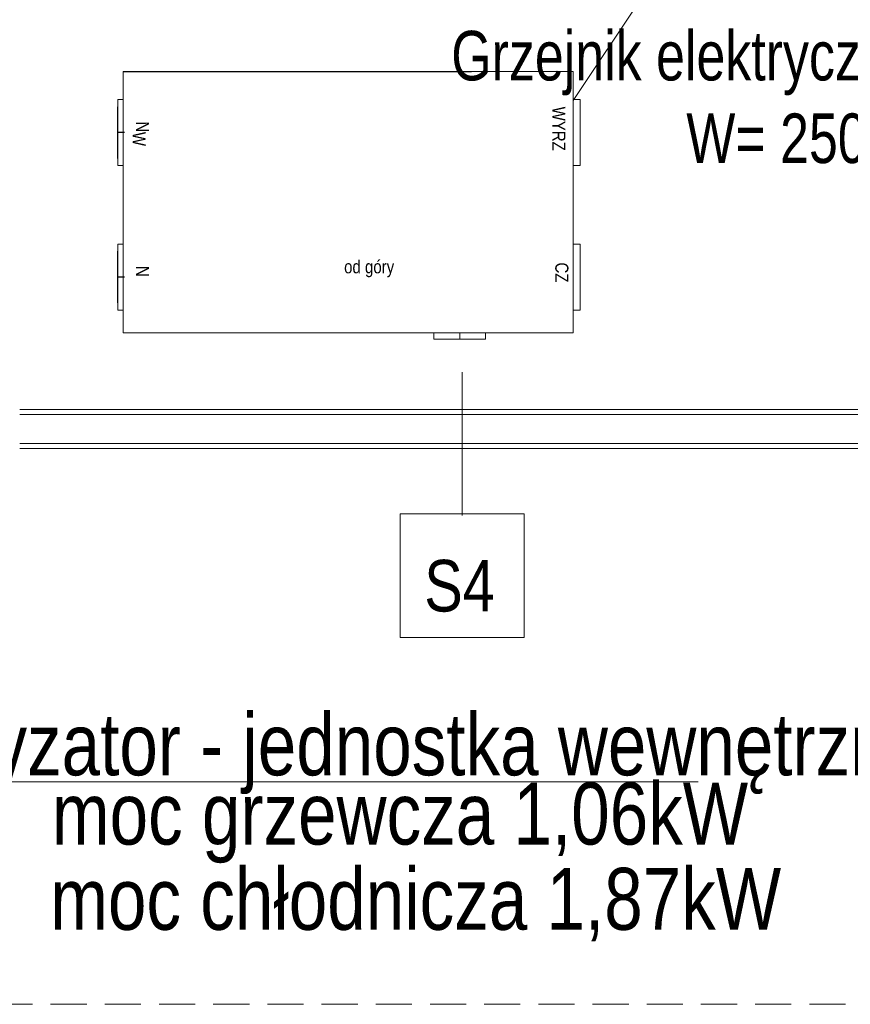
# Model space of a CAD drawing. Header units: inches. Extents: x 67073 to 287261, y -76160 to 48412.
# Tile 75 of 117: x 84332 to 84534, y -41529 to -41291. Entities that reach past the tile are written whole.
import ezdxf
from ezdxf.enums import TextEntityAlignment as Align
from ezdxf.lldxf.tags import DXFTag

# ---------------------------------------------------------------- set-up
doc = ezdxf.new("R2010")
doc.units = ezdxf.units.IN
doc.header["$MEASUREMENT"] = 0
doc.linetypes.add('HIDDEN', pattern=[0.375, 0.25, -0.125])
doc.layers.add('## 04 grzejniki opis', color=102, linetype='Continuous')
doc.layers.add('p--symbole ścian', color=53, linetype='Continuous')
for name, color, linetype, lineweight in [('## 05 PODGRZEWACZ', 1, 'SOLID', 30), ('## 06 klimatyzator', 30, 'Continuous', 15), ('## 08 CENTRALA REKUP', 204, 'Continuous', 25), ('p--dach', 2, 'Continuous', 30), ('p--ściana GK', 62, 'Continuous', 0)]:
    doc.layers.add(name, color=color, linetype=linetype, lineweight=lineweight)
doc.styles.add('SLDTEXTSTYLE2', font='TXT', dxfattribs={"width": 0.605})
doc.styles.get("Standard").update_dxf_attribs({"font": 'ARIAL.TTF', "width": 0.75})
tags = doc.linetypes.add('SOLID', pattern=[10, 10, 0]).pattern_tags.tags
tags[6:7] = [DXFTag(74, 4), DXFTag(75, 0), DXFTag(340, '0'), DXFTag(46, 0.0), DXFTag(50, 0.0), DXFTag(44, 0.0), DXFTag(45, 0.0)]
tags[4:5] = [DXFTag(74, 4), DXFTag(75, 0), DXFTag(340, '0'), DXFTag(46, 0.0), DXFTag(50, 0.0), DXFTag(44, 0.0), DXFTag(45, 0.0)]

# ---------------------------------------------------------------- blocks, each defined once
blk = doc.blocks.new('A$C67505116')
at = {"layer": '## 08 CENTRALA REKUP', "linetype": 'Continuous', "lineweight": 18}
for p, q in [((26.31, 78), (135.31, 78)), ((26.31, 14.7), (26.31, 78)), ((135.31, 14.7), (135.31, 78)), ((24.96, 71.2), (24.96, 55.2)), ((24.96, 71.2), (26.31, 71.2)), ((24.96, 56.95), (24.96, 69.45)), ((135.31, 71.2), (136.96, 71.2)), ((136.96, 55.2), (136.96, 71.2)), ((24.96, 55.2), (26.31, 55.2)), ((135.31, 55.2), (136.96, 55.2)), ((24.96, 36.2), (24.96, 20.2)), ((24.96, 36.2), (26.31, 36.2)), ((135.31, 36.2), (136.96, 36.2)), ((136.96, 20.2), (136.96, 36.2)), ((24.96, 21.95), (24.96, 34.45)), ((24.96, 20.2), (26.31, 20.2)), ((135.31, 20.2), (136.96, 20.2)), ((26.31, 14.7), (135.31, 14.7)), ((101.56, 13.2), (101.56, 14.7)), ((107.81, 13.2), (107.81, 14.7)), ((114.06, 13.2), (114.06, 14.7)), ((101.56, 13.2), (114.06, 13.2))]:
    blk.add_line(p, q, dxfattribs=at)
at = {"color": 192, "lineweight": 25}
for p, q in [((26.31, 78), (110.66, 78)), ((26.31, 78), (110.66, 78)), ((24.96, 56.95), (24.96, 69.45)), ((26.61, 63.2), (24.96, 63.2)), ((24.96, 21.95), (24.96, 34.45)), ((26.61, 28.2), (24.96, 28.2))]:
    blk.add_line(p, q, dxfattribs=at)
at = {"color": 7, "linetype": 'Continuous', "lineweight": 0, "char_height": 3.175, "attachment_point": 3, "rotation": 270, "style": 'SLDTEXTSTYLE2'}
for s, insert in [('\\fArial Narrow|b0|i0|c0|p0;\\W1;WYRZ', (133.41, 58.77)), ('\\fArial Narrow|b0|i0|c0|p0;\\W1;N', (32.57, 63.28)), ('\\fArial Narrow|b0|i0|c0|p0;\\W1;W', (31.75, 59.93)), ('\\fArial Narrow|b0|i0|c0|p0;\\W1;CZ', (134.12, 26.9)), ('\\fArial Narrow|b0|i0|c0|p0;\\W1;N', (32.57, 28.28))]:
    blk.add_mtext(s, dxfattribs=dict(at, insert=insert))
at = {"color": 7, "linetype": 'Continuous', "lineweight": 0, "insert": (79.8, 32.29), "char_height": 3.175, "attachment_point": 1, "style": 'SLDTEXTSTYLE2'}
blk.add_mtext('\\fArial Narrow|b0|i0|c0|p0;\\W1;od góry', dxfattribs=at)

msp = doc.modelspace()

# ---------------------------------------------------------------- linework, layer by layer
at = {"layer": '## 05 PODGRZEWACZ', "lineweight": 15}
msp.add_line((84466.419, -41310.248), (84665.586, -41012.123), dxfattribs=at)
at = {"layer": '## 06 klimatyzator'}
msp.add_line((84268.866, -41475.283), (84496.662, -41475.283), dxfattribs=at)
at = {"layer": 'p--dach', "color": 0, "linetype": 'HIDDEN', "lineweight": 20, "ltscale": 35}
msp.add_line((83368.585, -41529.123), (84648.585, -41529.123), dxfattribs=at)
at = {"layer": 'p--symbole ścian', "color": 0, "lineweight": 9}
msp.add_line((84439.498, -41376.084), (84439.498, -41410.771), dxfattribs=at)
msp.add_lwpolyline([(84454.498, -41440.346), (84424.498, -41440.346), (84424.498, -41410.346), (84454.498, -41410.346)], close=True, dxfattribs=at)
at = {"layer": 'p--ściana GK', "color": 0, "ltscale": 35}
for p, q in [((84575.435, -41385.073), (84332.335, -41385.073)), ((84577.885, -41386.323), (84332.335, -41386.323)), ((84577.885, -41393.323), (84332.335, -41393.323)), ((84575.435, -41394.573), (84332.335, -41394.573))]:
    msp.add_line(p, q, dxfattribs=at)

# ---------------------------------------------------------------- block references
at = {"layer": '## 08 CENTRALA REKUP', "linetype": 'Continuous', "lineweight": 18}
msp.add_blockref('A$C67505116', (84331.108, -41381.245), dxfattribs=at)

# ---------------------------------------------------------------- texts
at = {"layer": '## 04 grzejniki opis', "insert": (84549.336, -41293.429), "char_height": 12, "attachment_point": 3}
msp.add_mtext('Grzejnik elektryczny\\PW= 250W', dxfattribs=at)
at = {"layer": '## 06 klimatyzator', "width": 0.8}
for s, p in [('klimatyzator - jednostka wewnętrzna ', (84281.962, -41473.683, 363.044)), ('moc grzewcza 1,06kW', (84340.151, -41490.442, 363.044)), ('moc chłodnicza 1,87kW', (84339.746, -41511.088, 363.044))]:
    msp.add_text(s, height=15, dxfattribs=at).set_placement(p)
at = {"layer": 'p--symbole ścian', "color": 0, "lineweight": 9, "width": 0.8}
msp.add_text('S4', height=12.5, dxfattribs=at).set_placement((84438.866, -41421.513), align=Align.TOP_CENTER)

doc.saveas('drawing.dxf')
